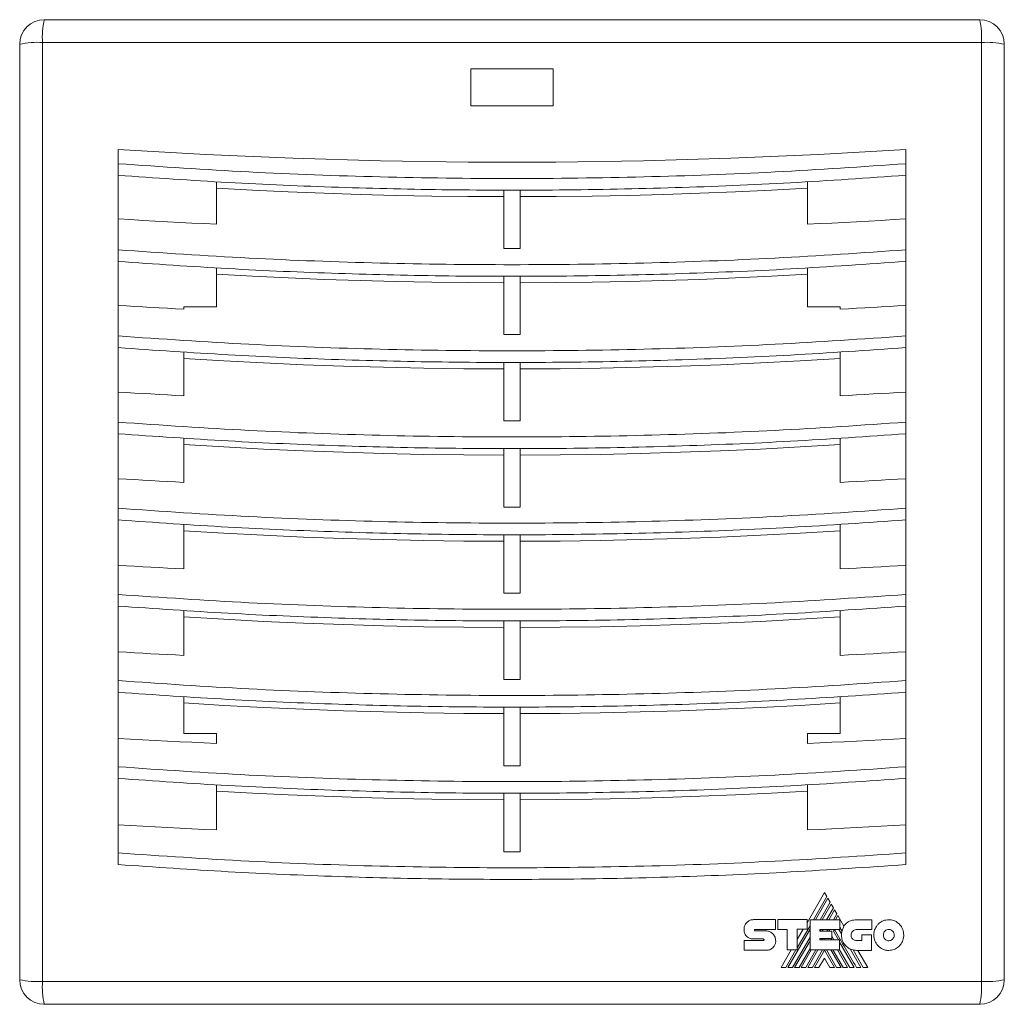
# Model space of a CAD drawing. Header units: millimetres. Extents: x 32 to 395, y 32 to 266.
# Tile 4 of 5: x 158 to 278, y 146 to 266. Entities that reach past the tile are written whole.
import ezdxf

# ---------------------------------------------------------------- set-up
doc = ezdxf.new("R2010")
doc.units = ezdxf.units.MM

msp = doc.modelspace()

# ---------------------------------------------------------------- linework, layer by layer
at = {"color": 7, "linetype": 'Continuous', "lineweight": 15}
for p, q in [((160.93, 266.3), (274.93, 266.3)), ((157.93, 149.3), (157.93, 263.3)), ((160.72, 263.51), (160.72, 149.08)), ((275.15, 263.51), (160.72, 263.51)), ((275.15, 149.08), (275.15, 263.51)), ((277.93, 263.3), (277.93, 149.3)), ((222.93, 260.3), (212.93, 260.3)), ((212.93, 260.3), (212.93, 255.8)), ((222.93, 255.8), (222.93, 260.3)), ((212.93, 255.8), (222.93, 255.8)), ((169.93, 250.46), (169.93, 248.75)), ((265.93, 250.46), (265.93, 248.75)), ((169.93, 248.75), (169.93, 247.33)), ((265.93, 248.75), (265.93, 247.33)), ((169.93, 247.33), (169.93, 239.93)), ((265.93, 239.93), (265.93, 247.33)), ((181.93, 241.37), (181.93, 246.54)), ((253.93, 246.54), (253.93, 241.37)), ((216.93, 238.43), (216.93, 245.52)), ((218.93, 245.52), (218.93, 238.43)), ((169.93, 239.93), (169.93, 238.25)), ((265.93, 239.93), (265.93, 238.25)), ((169.93, 238.25), (169.93, 236.83)), ((265.93, 238.25), (265.93, 236.83)), ((169.93, 236.83), (169.93, 229.4)), ((265.93, 229.4), (265.93, 236.83)), ((181.93, 231.3), (181.93, 236.04)), ((253.93, 236.04), (253.93, 231.3)), ((216.93, 227.92), (216.93, 235.02)), ((218.93, 235.02), (218.93, 227.92)), ((177.93, 231.01), (177.93, 231.3)), ((177.93, 231.3), (181.93, 231.3)), ((253.93, 231.3), (257.93, 231.3)), ((257.93, 231.3), (257.93, 231.01)), ((169.93, 229.4), (169.93, 227.75)), ((265.93, 229.4), (265.93, 227.75)), ((169.93, 227.75), (169.93, 226.33)), ((265.93, 227.75), (265.93, 226.33)), ((169.93, 226.33), (169.93, 218.87)), ((177.93, 220.46), (177.93, 225.78)), ((257.93, 225.78), (257.93, 220.46)), ((265.93, 218.87), (265.93, 226.33)), ((216.93, 217.41), (216.93, 224.52)), ((218.93, 224.52), (218.93, 217.41)), ((169.93, 218.87), (169.93, 217.25)), ((265.93, 218.87), (265.93, 217.25)), ((169.93, 217.25), (169.93, 215.83)), ((265.93, 217.25), (265.93, 215.83)), ((169.93, 215.83), (169.93, 208.35)), ((177.93, 209.91), (177.93, 215.28)), ((257.93, 215.28), (257.93, 209.91)), ((265.93, 208.35), (265.93, 215.83)), ((216.93, 206.9), (216.93, 214.02)), ((218.93, 214.02), (218.93, 206.9)), ((169.93, 208.35), (169.93, 206.75)), ((265.93, 208.35), (265.93, 206.75)), ((169.93, 206.75), (169.93, 205.33)), ((265.93, 206.75), (265.93, 205.33)), ((169.93, 205.33), (169.93, 197.82)), ((265.93, 197.82), (265.93, 205.33)), ((177.93, 199.37), (177.93, 204.78)), ((257.93, 204.78), (257.93, 199.37)), ((216.93, 196.4), (216.93, 203.52)), ((218.93, 203.52), (218.93, 196.4)), ((169.93, 197.82), (169.93, 196.25)), ((265.93, 197.82), (265.93, 196.25)), ((169.93, 196.25), (169.93, 194.83)), ((265.93, 196.25), (265.93, 194.83)), ((169.93, 194.83), (169.93, 187.29)), ((265.93, 187.29), (265.93, 194.83)), ((177.93, 188.82), (177.93, 194.28)), ((257.93, 194.28), (257.93, 188.82)), ((216.93, 185.89), (216.93, 193.02)), ((218.93, 193.02), (218.93, 185.89)), ((169.93, 187.29), (169.93, 185.75)), ((265.93, 187.29), (265.93, 185.75)), ((169.93, 185.75), (169.93, 184.33)), ((265.93, 185.75), (265.93, 184.33)), ((169.93, 184.33), (169.93, 176.77)), ((177.93, 179.3), (177.93, 183.78)), ((257.93, 183.78), (257.93, 179.3)), ((265.93, 176.77), (265.93, 184.33)), ((216.93, 175.38), (216.93, 182.52)), ((218.93, 182.52), (218.93, 175.38)), ((181.93, 179.3), (177.93, 179.3)), ((181.93, 178.09), (181.93, 179.3)), ((257.93, 179.3), (253.93, 179.3)), ((253.93, 179.3), (253.93, 178.09)), ((169.93, 176.77), (169.93, 175.25)), ((265.93, 176.77), (265.93, 175.25)), ((169.93, 175.25), (169.93, 173.83)), ((265.93, 175.25), (265.93, 173.83)), ((169.93, 173.83), (169.93, 166.24)), ((181.93, 173.05), (181.93, 173.04)), ((181.93, 167.55), (181.93, 173.04)), ((253.93, 173.04), (253.93, 173.06)), ((253.93, 173.04), (253.93, 167.55)), ((265.93, 166.24), (265.93, 173.83)), ((216.93, 164.87), (216.93, 172.02)), ((218.93, 172.02), (218.93, 164.87)), ((169.93, 166.24), (169.93, 164.75)), ((265.93, 166.24), (265.93, 164.75)), ((169.93, 164.75), (169.93, 163.33)), ((265.93, 164.75), (265.93, 163.33)), ((256.02, 159.93), (253.89, 156.24)), ((256.3, 159.44), (256.02, 159.93)), ((254.67, 156.61), (256.3, 159.44)), ((256.43, 159.22), (254.92, 156.61)), ((255.47, 156.61), (256.71, 158.74)), ((256.83, 158.52), (255.73, 156.61)), ((256.71, 158.74), (256.43, 159.22)), ((257.11, 158.04), (256.83, 158.52)), ((256.28, 156.61), (257.11, 158.04)), ((257.24, 157.82), (256.53, 156.61)), ((257.1, 156.61), (257.52, 157.33)), ((257.52, 157.33), (257.24, 157.82)), ((250.06, 156.62), (247.38, 156.62)), ((250.06, 155.43), (250.06, 156.62)), ((253.89, 156.62), (250.33, 156.62)), ((250.33, 156.62), (250.33, 155.43)), ((253.89, 155.44), (253.89, 156.62)), ((254.25, 156.61), (254.25, 152.93)), ((257.88, 156.61), (254.25, 156.61)), ((257.64, 157.12), (257.34, 156.61)), ((258.38, 155.83), (257.64, 157.12)), ((257.88, 155.42), (257.88, 156.61)), ((261.77, 156.6), (259.91, 156.6)), ((261.77, 155.4), (261.77, 156.6)), ((246.21, 155.42), (246.21, 155.42)), ((247.54, 155.43), (250.06, 155.43)), ((248.9, 155.24), (247.54, 155.24)), ((250.33, 155.43), (251.48, 155.43)), ((251.48, 155.43), (251.48, 152.93)), ((254.25, 155.44), (251.56, 150.8)), ((252.7, 153.2), (254.25, 155.88)), ((252.7, 155.44), (253.89, 155.44)), ((252.7, 152.93), (252.7, 155.44)), ((253.42, 155.44), (252.7, 154.19)), ((255.45, 155.22), (255.45, 155.42)), ((255.45, 155.42), (257.88, 155.42)), ((256.9, 155.22), (255.45, 155.22)), ((255.48, 155.22), (255.6, 155.42)), ((255.84, 155.42), (255.73, 155.22)), ((256.3, 155.22), (256.41, 155.42)), ((256.66, 155.42), (256.54, 155.22)), ((256.9, 154.32), (256.9, 155.22)), ((257.1, 155.21), (257.22, 155.42)), ((257.71, 154.14), (257.1, 155.21)), ((258.1, 154.87), (257.78, 155.42)), ((258.38, 155.83), (258.15, 155.25)), ((259.91, 155.4), (261.77, 155.4)), ((246.21, 154.06), (246.21, 152.88)), ((248.56, 154.06), (246.21, 154.06)), ((247.39, 154.26), (248.56, 154.26)), ((252.12, 150.8), (254.25, 154.48)), ((254.25, 154.04), (252.37, 150.8)), ((255.45, 154.32), (256.9, 154.32)), ((255.45, 154.14), (255.45, 154.32)), ((257.86, 154.14), (255.45, 154.14)), ((255.67, 154.14), (255.77, 154.32)), ((256.02, 154.32), (255.92, 154.14)), ((256.9, 154.14), (256.8, 154.32)), ((257.16, 154.14), (256.9, 154.6)), ((257.86, 152.93), (257.86, 154.14)), ((259.65, 150.8), (257.86, 153.89)), ((260.55, 154.06), (259.91, 154.06)), ((260.55, 154.77), (260.55, 154.06)), ((261.73, 154.77), (260.55, 154.77)), ((261.73, 152.87), (261.73, 154.77)), ((246.21, 152.88), (248.9, 152.88)), ((251.97, 152.93), (250.74, 150.8)), ((251.31, 150.8), (252.54, 152.93)), ((251.48, 152.93), (252.7, 152.93)), ((252.92, 150.8), (254.25, 153.08)), ((254.41, 152.93), (253.18, 150.8)), ((253.73, 150.8), (254.97, 152.93)), ((255.22, 152.93), (253.99, 150.8)), ((254.25, 152.93), (257.86, 152.93)), ((254.54, 150.8), (255.78, 152.93)), ((256.01, 152.91), (254.79, 150.8)), ((257.23, 150.8), (256.01, 152.91)), ((256.25, 152.93), (257.48, 150.8)), ((258.03, 150.8), (256.8, 152.93)), ((258.29, 150.8), (257.05, 152.93)), ((258.84, 150.8), (257.61, 152.93)), ((259.09, 150.8), (257.85, 152.93)), ((260.45, 150.8), (259.16, 153.04)), ((260.73, 150.8), (259.5, 152.92)), ((259.92, 152.87), (261.73, 152.87)), ((261.29, 150.8), (260.09, 152.87)), ((255.34, 150.8), (256.01, 151.94)), ((256.01, 151.94), (256.68, 150.8)), ((250.74, 150.8), (251.31, 150.8)), ((251.56, 150.8), (252.12, 150.8)), ((252.37, 150.8), (252.92, 150.8)), ((253.18, 150.8), (253.73, 150.8)), ((253.99, 150.8), (254.54, 150.8)), ((254.79, 150.8), (255.34, 150.8)), ((256.68, 150.8), (257.23, 150.8)), ((257.48, 150.8), (258.03, 150.8)), ((258.29, 150.8), (258.84, 150.8)), ((259.09, 150.8), (259.65, 150.8)), ((259.9, 150.8), (260.45, 150.8)), ((260.73, 150.8), (261.29, 150.8)), ((160.72, 149.08), (275.15, 149.08)), ((274.93, 146.3), (160.93, 146.3))]:
    msp.add_line(p, q, dxfattribs=at)
at = {"color": 7, "linetype": 'Continuous', "lineweight": 15, "flags": 128}
for points in [[(265.93, 250.46), (255.28, 249.86), (244.62, 249.41), (233.95, 249.1), (223.27, 248.95), (212.59, 248.95), (201.91, 249.1), (191.24, 249.41), (180.58, 249.86), (169.93, 250.46)], [(181.93, 245.78), (186.3, 245.54), (190.67, 245.33), (195.04, 245.15), (199.42, 245.01), (203.79, 244.89), (208.17, 244.81), (212.55, 244.75), (216.93, 244.73)], [(218.93, 244.73), (223.31, 244.75), (227.69, 244.81), (232.07, 244.89), (236.45, 245.01), (240.82, 245.15), (245.19, 245.33), (249.56, 245.54), (253.93, 245.78)], [(181.93, 241.37), (180.43, 241.44), (178.93, 241.51), (177.43, 241.59), (175.93, 241.67), (174.43, 241.76), (172.93, 241.84), (171.43, 241.94), (169.93, 242.03)], [(265.93, 242.03), (264.43, 241.94), (262.93, 241.84), (261.43, 241.76), (259.93, 241.67), (258.43, 241.59), (256.93, 241.51), (255.43, 241.44), (253.93, 241.37)], [(216.93, 238.43), (217.18, 238.43), (217.43, 238.43), (217.68, 238.43), (217.93, 238.43), (218.18, 238.43), (218.43, 238.43), (218.68, 238.43), (218.93, 238.43)], [(181.93, 235.28), (186.3, 235.04), (190.67, 234.83), (195.04, 234.65), (199.42, 234.51), (203.79, 234.39), (208.17, 234.31), (212.55, 234.25), (216.93, 234.23)], [(218.93, 234.23), (223.31, 234.25), (227.69, 234.31), (232.07, 234.39), (236.45, 234.51), (240.82, 234.65), (245.19, 234.83), (249.56, 235.04), (253.93, 235.28)], [(177.93, 231.01), (176.93, 231.07), (175.93, 231.12), (174.93, 231.17), (173.93, 231.23), (172.93, 231.29), (171.93, 231.35), (170.93, 231.41), (169.93, 231.47)], [(265.93, 231.47), (264.93, 231.41), (263.93, 231.35), (262.93, 231.29), (261.93, 231.23), (260.93, 231.17), (259.93, 231.12), (258.93, 231.07), (257.93, 231.01)], [(216.93, 227.92), (217.18, 227.92), (217.43, 227.92), (217.68, 227.92), (217.93, 227.92), (218.18, 227.92), (218.43, 227.92), (218.68, 227.92), (218.93, 227.92)], [(177.93, 225.02), (182.8, 224.73), (187.66, 224.47), (192.54, 224.25), (197.41, 224.07), (202.29, 223.93), (207.17, 223.82), (212.05, 223.76), (216.93, 223.73)], [(218.93, 223.73), (223.81, 223.76), (228.69, 223.82), (233.57, 223.93), (238.45, 224.07), (243.33, 224.25), (248.2, 224.47), (253.07, 224.73), (257.93, 225.02)], [(177.93, 220.46), (176.93, 220.51), (175.93, 220.57), (174.93, 220.62), (173.93, 220.68), (172.93, 220.73), (171.93, 220.79), (170.93, 220.85), (169.93, 220.91)], [(265.93, 220.91), (264.93, 220.85), (263.93, 220.79), (262.93, 220.73), (261.93, 220.68), (260.93, 220.62), (259.93, 220.57), (258.93, 220.51), (257.93, 220.46)], [(216.93, 217.41), (217.18, 217.41), (217.43, 217.41), (217.68, 217.41), (217.93, 217.41), (218.18, 217.41), (218.43, 217.41), (218.68, 217.41), (218.93, 217.41)], [(177.93, 214.52), (182.8, 214.23), (187.66, 213.97), (192.54, 213.75), (197.41, 213.57), (202.29, 213.43), (207.17, 213.32), (212.05, 213.26), (216.93, 213.23)], [(218.93, 213.23), (223.81, 213.26), (228.69, 213.32), (233.57, 213.43), (238.45, 213.57), (243.33, 213.75), (248.2, 213.97), (253.07, 214.23), (257.93, 214.52)], [(177.93, 209.91), (176.93, 209.97), (175.93, 210.02), (174.93, 210.07), (173.93, 210.13), (172.93, 210.18), (171.93, 210.24), (170.93, 210.3), (169.93, 210.36)], [(265.93, 210.36), (264.93, 210.3), (263.93, 210.24), (262.93, 210.18), (261.93, 210.13), (260.93, 210.07), (259.93, 210.02), (258.93, 209.97), (257.93, 209.91)], [(216.93, 206.9), (217.18, 206.9), (217.43, 206.9), (217.68, 206.9), (217.93, 206.9), (218.18, 206.9), (218.43, 206.9), (218.68, 206.9), (218.93, 206.9)], [(177.93, 204.02), (182.8, 203.73), (187.66, 203.47), (192.54, 203.25), (197.41, 203.07), (202.29, 202.93), (207.17, 202.82), (212.05, 202.76), (216.93, 202.73)], [(218.93, 202.73), (223.81, 202.76), (228.69, 202.82), (233.57, 202.93), (238.45, 203.07), (243.33, 203.25), (248.2, 203.47), (253.07, 203.73), (257.93, 204.02)], [(177.93, 199.37), (176.93, 199.42), (175.93, 199.47), (174.93, 199.52), (173.93, 199.58), (172.93, 199.63), (171.93, 199.69), (170.93, 199.75), (169.93, 199.81)], [(265.93, 199.81), (264.93, 199.75), (263.93, 199.69), (262.93, 199.63), (261.93, 199.58), (260.93, 199.52), (259.93, 199.47), (258.93, 199.42), (257.93, 199.37)], [(216.93, 196.4), (217.18, 196.4), (217.43, 196.4), (217.68, 196.4), (217.93, 196.4), (218.18, 196.4), (218.43, 196.4), (218.68, 196.4), (218.93, 196.4)], [(177.93, 193.52), (182.8, 193.23), (187.66, 192.97), (192.54, 192.75), (197.41, 192.57), (202.29, 192.43), (207.17, 192.32), (212.05, 192.26), (216.93, 192.23)], [(218.93, 192.23), (223.81, 192.26), (228.69, 192.32), (233.57, 192.43), (238.45, 192.57), (243.33, 192.75), (248.2, 192.97), (253.07, 193.23), (257.93, 193.52)], [(177.93, 188.82), (176.93, 188.87), (175.93, 188.92), (174.93, 188.97), (173.93, 189.03), (172.93, 189.08), (171.93, 189.14), (170.93, 189.2), (169.93, 189.25)], [(265.93, 189.25), (264.93, 189.2), (263.93, 189.14), (262.93, 189.08), (261.93, 189.03), (260.93, 188.97), (259.93, 188.92), (258.93, 188.87), (257.93, 188.82)], [(216.93, 185.89), (217.18, 185.89), (217.43, 185.89), (217.68, 185.89), (217.93, 185.89), (218.18, 185.89), (218.43, 185.89), (218.68, 185.89), (218.93, 185.89)], [(177.93, 183.02), (182.8, 182.73), (187.66, 182.47), (192.54, 182.25), (197.41, 182.07), (202.29, 181.93), (207.17, 181.82), (212.05, 181.76), (216.93, 181.73)], [(218.93, 181.73), (223.81, 181.76), (228.69, 181.82), (233.57, 181.93), (238.45, 182.07), (243.33, 182.25), (248.2, 182.47), (253.07, 182.73), (257.93, 183.02)], [(181.93, 178.09), (180.43, 178.16), (178.93, 178.23), (177.43, 178.3), (175.93, 178.38), (174.43, 178.45), (172.93, 178.54), (171.43, 178.62), (169.93, 178.7)], [(265.93, 178.7), (264.43, 178.62), (262.93, 178.54), (261.43, 178.45), (259.93, 178.38), (258.43, 178.3), (256.93, 178.23), (255.43, 178.16), (253.93, 178.09)], [(216.93, 175.38), (217.18, 175.38), (217.43, 175.38), (217.68, 175.38), (217.93, 175.38), (218.18, 175.38), (218.43, 175.38), (218.68, 175.38), (218.93, 175.38)], [(181.93, 172.28), (186.3, 172.04), (190.67, 171.83), (195.04, 171.65), (199.42, 171.51), (203.79, 171.39), (208.17, 171.31), (212.55, 171.25), (216.93, 171.23)], [(218.93, 171.23), (223.31, 171.25), (227.69, 171.31), (232.07, 171.39), (236.45, 171.51), (240.82, 171.65), (245.19, 171.83), (249.56, 172.04), (253.93, 172.28)], [(181.93, 167.55), (180.43, 167.62), (178.93, 167.69), (177.43, 167.76), (175.93, 167.83), (174.43, 167.91), (172.93, 167.99), (171.43, 168.07), (169.93, 168.16)], [(265.93, 168.16), (264.43, 168.07), (262.93, 167.99), (261.43, 167.91), (259.93, 167.83), (258.43, 167.76), (256.93, 167.69), (255.43, 167.62), (253.93, 167.55)], [(216.93, 164.87), (217.18, 164.87), (217.43, 164.87), (217.68, 164.87), (217.93, 164.87), (218.18, 164.87), (218.43, 164.87), (218.68, 164.87), (218.93, 164.87)]]:
    msp.add_lwpolyline(points, dxfattribs=at)
at = {"color": 7, "linetype": 'Continuous', "lineweight": 15}
for centre, radius, start, end in [((160.93, 263.3), 3, 90, 180), ((170.34, 264.17), 9.65, 167.272, 183.9187), ((265.52, 264.17), 9.65, 356.0813, 12.728), ((274.93, 263.3), 3, 0, 90), ((160.06, 253.89), 9.65, 86.0813, 102.728), ((275.81, 253.89), 9.65, 77.272, 93.9187), ((160.06, 158.71), 9.65, 257.272, 273.9187), ((160.93, 149.3), 3, 180, 270), ((170.34, 148.42), 9.65, 176.0813, 192.728), ((274.93, 149.3), 3, 270, 0), ((265.52, 148.42), 9.65, 347.272, 3.9187), ((275.81, 158.71), 9.65, 266.0813, 282.728)]:
    msp.add_arc(centre, radius, start, end, dxfattribs=at)
for points, knots in [([(169.93, 248.75), (175.24, 248.38), (185.87, 247.66), (201.88, 247.08), (217.93, 246.87), (233.98, 247.08), (250, 247.66), (260.62, 248.38), (265.93, 248.75)], [0, 0, 0, 0, 0.166416, 0.333025, 0.500041, 0.667053, 0.833635, 1, 1, 1, 1]), ([(169.93, 247.33), (174.4, 247.02), (183.33, 246.4), (196.77, 245.83), (210.24, 245.52), (223.92, 245.5), (237.81, 245.78), (251.9, 246.36), (261.25, 247.01), (265.93, 247.33)], [0, 0, 0, 0, 0.139964, 0.279978, 0.420018, 0.560057, 0.70674, 0.853388, 1, 1, 1, 1]), ([(169.93, 238.25), (175.24, 237.88), (185.87, 237.16), (201.88, 236.58), (217.93, 236.37), (233.98, 236.58), (250, 237.16), (260.62, 237.88), (265.93, 238.25)], [0, 0, 0, 0, 0.166416, 0.333025, 0.500041, 0.667053, 0.833635, 1, 1, 1, 1]), ([(169.93, 236.83), (174.4, 236.52), (183.33, 235.9), (196.77, 235.33), (210.24, 235.02), (223.92, 235), (237.81, 235.28), (251.9, 235.86), (261.25, 236.51), (265.93, 236.83)], [0, 0, 0, 0, 0.139964, 0.279978, 0.420018, 0.560057, 0.70674, 0.853388, 1, 1, 1, 1]), ([(169.93, 227.75), (175.24, 227.38), (185.87, 226.66), (201.88, 226.08), (217.93, 225.87), (233.98, 226.08), (250, 226.66), (260.62, 227.38), (265.93, 227.75)], [0, 0, 0, 0, 0.166416, 0.333025, 0.500041, 0.667053, 0.833635, 1, 1, 1, 1]), ([(169.93, 226.33), (174.4, 226.02), (183.33, 225.4), (196.77, 224.83), (210.24, 224.52), (223.92, 224.5), (237.81, 224.78), (251.9, 225.36), (261.25, 226.01), (265.93, 226.33)], [0, 0, 0, 0, 0.139964, 0.279978, 0.420018, 0.560057, 0.70674, 0.853388, 1, 1, 1, 1]), ([(169.93, 217.25), (175.24, 216.88), (185.87, 216.16), (201.88, 215.58), (217.93, 215.37), (233.98, 215.58), (250, 216.16), (260.62, 216.88), (265.93, 217.25)], [0, 0, 0, 0, 0.166416, 0.333025, 0.500041, 0.667053, 0.833635, 1, 1, 1, 1]), ([(169.93, 215.83), (174.4, 215.52), (183.33, 214.9), (196.77, 214.33), (210.24, 214.02), (223.92, 214), (237.81, 214.28), (251.9, 214.86), (261.25, 215.51), (265.93, 215.83)], [0, 0, 0, 0, 0.139964, 0.279978, 0.420018, 0.560057, 0.70674, 0.853388, 1, 1, 1, 1]), ([(169.93, 206.75), (175.24, 206.38), (185.87, 205.66), (201.88, 205.08), (217.93, 204.87), (233.98, 205.08), (250, 205.66), (260.62, 206.38), (265.93, 206.75)], [0, 0, 0, 0, 0.166416, 0.333025, 0.500041, 0.667053, 0.833635, 1, 1, 1, 1]), ([(169.93, 205.33), (174.4, 205.02), (183.33, 204.4), (196.77, 203.83), (210.24, 203.52), (223.92, 203.5), (237.81, 203.78), (251.9, 204.36), (261.25, 205.01), (265.93, 205.33)], [0, 0, 0, 0, 0.139964, 0.279978, 0.420018, 0.560057, 0.70674, 0.853388, 1, 1, 1, 1]), ([(169.93, 196.25), (175.24, 195.88), (185.87, 195.16), (201.88, 194.58), (217.93, 194.37), (233.98, 194.58), (250, 195.16), (260.62, 195.88), (265.93, 196.25)], [0, 0, 0, 0, 0.166416, 0.333025, 0.500041, 0.667053, 0.833635, 1, 1, 1, 1]), ([(169.93, 194.83), (174.4, 194.52), (183.33, 193.9), (196.77, 193.33), (210.24, 193.02), (223.92, 193), (237.81, 193.28), (251.9, 193.86), (261.25, 194.51), (265.93, 194.83)], [0, 0, 0, 0, 0.139964, 0.279978, 0.420018, 0.560057, 0.70674, 0.853388, 1, 1, 1, 1]), ([(169.93, 185.75), (175.24, 185.38), (185.87, 184.66), (201.88, 184.08), (217.93, 183.87), (233.98, 184.08), (250, 184.66), (260.62, 185.38), (265.93, 185.75)], [0, 0, 0, 0, 0.166416, 0.333025, 0.500041, 0.667053, 0.833635, 1, 1, 1, 1]), ([(169.93, 184.33), (174.4, 184.02), (183.33, 183.4), (196.77, 182.83), (210.24, 182.52), (223.92, 182.5), (237.81, 182.78), (251.9, 183.36), (261.25, 184.01), (265.93, 184.33)], [0, 0, 0, 0, 0.139964, 0.279978, 0.420018, 0.560057, 0.70674, 0.853388, 1, 1, 1, 1]), ([(169.93, 175.25), (175.24, 174.88), (185.87, 174.16), (201.88, 173.58), (217.93, 173.37), (233.98, 173.58), (250, 174.16), (260.62, 174.88), (265.93, 175.25)], [0, 0, 0, 0, 0.166416, 0.333025, 0.500041, 0.667053, 0.833635, 1, 1, 1, 1]), ([(169.93, 173.83), (174.4, 173.52), (183.33, 172.9), (196.77, 172.33), (210.24, 172.02), (223.92, 172), (237.81, 172.28), (251.9, 172.86), (261.25, 173.51), (265.93, 173.83)], [0, 0, 0, 0, 0.139964, 0.279978, 0.420018, 0.560057, 0.70674, 0.853388, 1, 1, 1, 1]), ([(169.93, 164.75), (175.24, 164.38), (185.87, 163.66), (201.88, 163.08), (217.93, 162.87), (233.98, 163.08), (250, 163.66), (260.62, 164.38), (265.93, 164.75)], [0, 0, 0, 0, 0.166416, 0.333025, 0.500041, 0.667053, 0.833635, 1, 1, 1, 1]), ([(169.93, 163.33), (174.4, 163.02), (183.33, 162.4), (196.77, 161.83), (210.24, 161.52), (223.92, 161.5), (237.81, 161.78), (251.9, 162.36), (261.25, 163.01), (265.93, 163.33)], [0, 0, 0, 0, 0.139964, 0.279978, 0.420018, 0.560057, 0.70674, 0.853388, 1, 1, 1, 1]), ([(246.55, 156.27), (246.5, 156.21), (246.36, 156.05), (246.23, 155.76), (246.22, 155.52), (246.21, 155.42)], [0, 0, 0, 0, 0.244625, 0.679406, 1, 1, 1, 1]), ([(247.38, 156.62), (247.24, 156.61), (246.96, 156.58), (246.69, 156.4), (246.58, 156.29), (246.55, 156.27)], [0, 0, 0, 0, 0.478146, 0.893345, 1, 1, 1, 1]), ([(258.59, 156.09), (258.57, 156.07), (258.54, 156.03), (258.46, 155.95), (258.42, 155.87), (258.38, 155.83)], [0, 0, 0, 0, 0.250947, 0.501892, 1, 1, 1, 1]), ([(259.91, 156.6), (259.69, 156.58), (259.34, 156.56), (258.89, 156.36), (258.7, 156.18), (258.59, 156.09)], [0, 0, 0, 0, 0.451661, 0.717597, 1, 1, 1, 1]), ([(262.56, 156.06), (262.48, 155.97), (262.27, 155.72), (262.06, 155.26), (262.04, 154.89), (262.03, 154.73)], [0, 0, 0, 0, 0.2449718, 0.6783858, 1, 1, 1, 1]), ([(263.85, 156.61), (263.62, 156.59), (263.19, 156.54), (262.78, 156.27), (262.6, 156.1), (262.56, 156.06)], [0, 0, 0, 0, 0.4761453, 0.8913489, 1, 1, 1, 1]), ([(265.14, 156.06), (264.97, 156.21), (264.63, 156.49), (264.15, 156.61), (263.89, 156.61), (263.85, 156.61)], [0, 0, 0, 0, 0.475709, 0.90669, 1, 1, 1, 1]), ([(265.68, 154.73), (265.65, 154.98), (265.6, 155.44), (265.33, 155.86), (265.16, 156.04), (265.14, 156.06)], [0, 0, 0, 0, 0.4952755, 0.936897, 1, 1, 1, 1]), ([(246.21, 155.42), (246.22, 155.28), (246.23, 155.07), (246.35, 154.79), (246.46, 154.66), (246.52, 154.59)], [0, 0, 0, 0, 0.444953, 0.686476, 1, 1, 1, 1]), ([(247.47, 155.32), (247.47, 155.33), (247.47, 155.35), (247.47, 155.37), (247.49, 155.39), (247.49, 155.4)], [0, 0, 0, 0, 0.271668, 0.5297, 1, 1, 1, 1]), ([(247.49, 155.27), (247.49, 155.27), (247.48, 155.28), (247.47, 155.3), (247.47, 155.32), (247.47, 155.32)], [0, 0, 0, 0, 0.248019, 0.692107, 1, 1, 1, 1]), ([(247.49, 155.4), (247.5, 155.41), (247.51, 155.42), (247.52, 155.43), (247.53, 155.43), (247.54, 155.43)], [0, 0, 0, 0, 0.426893, 0.672555, 1, 1, 1, 1]), ([(247.54, 155.24), (247.53, 155.24), (247.52, 155.25), (247.5, 155.26), (247.49, 155.26), (247.49, 155.27)], [0, 0, 0, 0, 0.474829, 0.877152, 1, 1, 1, 1]), ([(249.73, 154.88), (249.62, 154.97), (249.41, 155.16), (249.1, 155.24), (248.93, 155.24), (248.9, 155.24)], [0, 0, 0, 0, 0.46937, 0.902858, 1, 1, 1, 1]), ([(250.08, 154.01), (250.06, 154.17), (250.03, 154.41), (249.89, 154.7), (249.78, 154.82), (249.73, 154.88)], [0, 0, 0, 0, 0.5054241, 0.7483502, 1, 1, 1, 1]), ([(259.9, 150.8), (259.46, 151.57), (258.56, 153.1), (257.67, 154.65), (257.23, 155.42)], [0, 0, 0, 0, 0.500002, 1, 1, 1, 1]), ([(258.15, 155.24), (258.11, 155.31), (258.01, 155.47), (257.93, 155.62), (257.88, 155.7)], [0, 0, 0, 0, 0.47187, 1, 1, 1, 1]), ([(258.15, 155.25), (258.14, 155.21), (258.13, 155.15), (258.11, 155.03), (258.1, 154.93), (258.1, 154.87)], [0, 0, 0, 0, 0.2553939, 0.510783, 1, 1, 1, 1]), ([(258.1, 154.87), (258.1, 154.66), (258.1, 154.25), (258.36, 153.67), (258.79, 153.22), (259.33, 152.92), (259.73, 152.89), (259.92, 152.87)], [0, 0, 0, 0, 0.202918, 0.405885, 0.609235, 0.812737, 1, 1, 1, 1]), ([(259.26, 154.73), (259.27, 154.82), (259.29, 154.98), (259.38, 155.14), (259.44, 155.2), (259.45, 155.21)], [0, 0, 0, 0, 0.496482, 0.939879, 1, 1, 1, 1]), ([(259.45, 155.21), (259.51, 155.26), (259.63, 155.36), (259.8, 155.4), (259.89, 155.4), (259.91, 155.4)], [0, 0, 0, 0, 0.476501, 0.902885, 1, 1, 1, 1]), ([(263.38, 155.22), (263.35, 155.19), (263.27, 155.1), (263.2, 154.93), (263.19, 154.79), (263.19, 154.73)], [0, 0, 0, 0, 0.245801, 0.679437, 1, 1, 1, 1]), ([(263.85, 155.42), (263.77, 155.41), (263.61, 155.4), (263.46, 155.3), (263.4, 155.24), (263.38, 155.22)], [0, 0, 0, 0, 0.474159, 0.889114, 1, 1, 1, 1]), ([(264.32, 155.22), (264.26, 155.27), (264.13, 155.38), (263.96, 155.42), (263.87, 155.42), (263.85, 155.42)], [0, 0, 0, 0, 0.475757, 0.907262, 1, 1, 1, 1]), ([(264.52, 154.73), (264.51, 154.82), (264.49, 154.99), (264.39, 155.15), (264.33, 155.21), (264.32, 155.22)], [0, 0, 0, 0, 0.495534, 0.93717, 1, 1, 1, 1]), ([(246.52, 154.59), (246.58, 154.54), (246.74, 154.4), (247.05, 154.28), (247.28, 154.26), (247.39, 154.26)], [0, 0, 0, 0, 0.250204, 0.666733, 1, 1, 1, 1]), ([(248.56, 154.26), (248.57, 154.26), (248.58, 154.25), (248.6, 154.24), (248.61, 154.23), (248.62, 154.23)], [0, 0, 0, 0, 0.318857, 0.635836, 1, 1, 1, 1]), ([(248.62, 154.08), (248.61, 154.07), (248.6, 154.06), (248.58, 154.06), (248.57, 154.06), (248.56, 154.06)], [0, 0, 0, 0, 0.458947, 0.885222, 1, 1, 1, 1]), ([(248.62, 154.23), (248.62, 154.22), (248.63, 154.21), (248.64, 154.18), (248.65, 154.16), (248.65, 154.15)], [0, 0, 0, 0, 0.273941, 0.523043, 1, 1, 1, 1]), ([(248.65, 154.15), (248.65, 154.14), (248.65, 154.12), (248.64, 154.1), (248.63, 154.09), (248.62, 154.08)], [0, 0, 0, 0, 0.254367, 0.714653, 1, 1, 1, 1]), ([(249.74, 153.2), (249.83, 153.31), (250, 153.52), (250.07, 153.82), (250.08, 153.98), (250.08, 154.01)], [0, 0, 0, 0, 0.468629, 0.880265, 1, 1, 1, 1]), ([(259.45, 154.26), (259.42, 154.29), (259.34, 154.38), (259.27, 154.55), (259.26, 154.68), (259.26, 154.73)], [0, 0, 0, 0, 0.244823, 0.679872, 1, 1, 1, 1]), ([(259.91, 154.06), (259.83, 154.07), (259.67, 154.09), (259.53, 154.18), (259.46, 154.24), (259.45, 154.26)], [0, 0, 0, 0, 0.473245, 0.889025, 1, 1, 1, 1]), ([(262.03, 154.73), (262.05, 154.49), (262.1, 154.03), (262.37, 153.61), (262.54, 153.43), (262.56, 153.41)], [0, 0, 0, 0, 0.494739, 0.938162, 1, 1, 1, 1]), ([(263.19, 154.73), (263.2, 154.64), (263.21, 154.47), (263.31, 154.32), (263.38, 154.25), (263.38, 154.25)], [0, 0, 0, 0, 0.497847, 0.944787, 1, 1, 1, 1]), ([(263.38, 154.25), (263.45, 154.19), (263.57, 154.09), (263.74, 154.05), (263.83, 154.05), (263.85, 154.05)], [0, 0, 0, 0, 0.472356, 0.900675, 1, 1, 1, 1]), ([(263.85, 154.05), (263.93, 154.06), (264.09, 154.07), (264.24, 154.17), (264.31, 154.23), (264.32, 154.25)], [0, 0, 0, 0, 0.477689, 0.892976, 1, 1, 1, 1]), ([(264.32, 154.25), (264.35, 154.28), (264.43, 154.37), (264.5, 154.54), (264.51, 154.68), (264.52, 154.73)], [0, 0, 0, 0, 0.244592, 0.677732, 1, 1, 1, 1]), ([(265.14, 153.41), (265.22, 153.5), (265.44, 153.75), (265.64, 154.21), (265.67, 154.58), (265.68, 154.73)], [0, 0, 0, 0, 0.243772, 0.675571, 1, 1, 1, 1]), ([(248.9, 152.88), (249.06, 152.89), (249.29, 152.91), (249.56, 153.05), (249.68, 153.15), (249.74, 153.2)], [0, 0, 0, 0, 0.496197, 0.743027, 1, 1, 1, 1]), ([(262.56, 153.41), (262.74, 153.26), (263.07, 152.98), (263.55, 152.87), (263.8, 152.86), (263.85, 152.86)], [0, 0, 0, 0, 0.475202, 0.904382, 1, 1, 1, 1]), ([(263.85, 152.86), (264.08, 152.89), (264.51, 152.93), (264.93, 153.2), (265.11, 153.38), (265.14, 153.41)], [0, 0, 0, 0, 0.478413, 0.895724, 1, 1, 1, 1])]:
    msp.add_open_spline(points, degree=3, knots=knots, dxfattribs=at)

doc.saveas('drawing.dxf')
